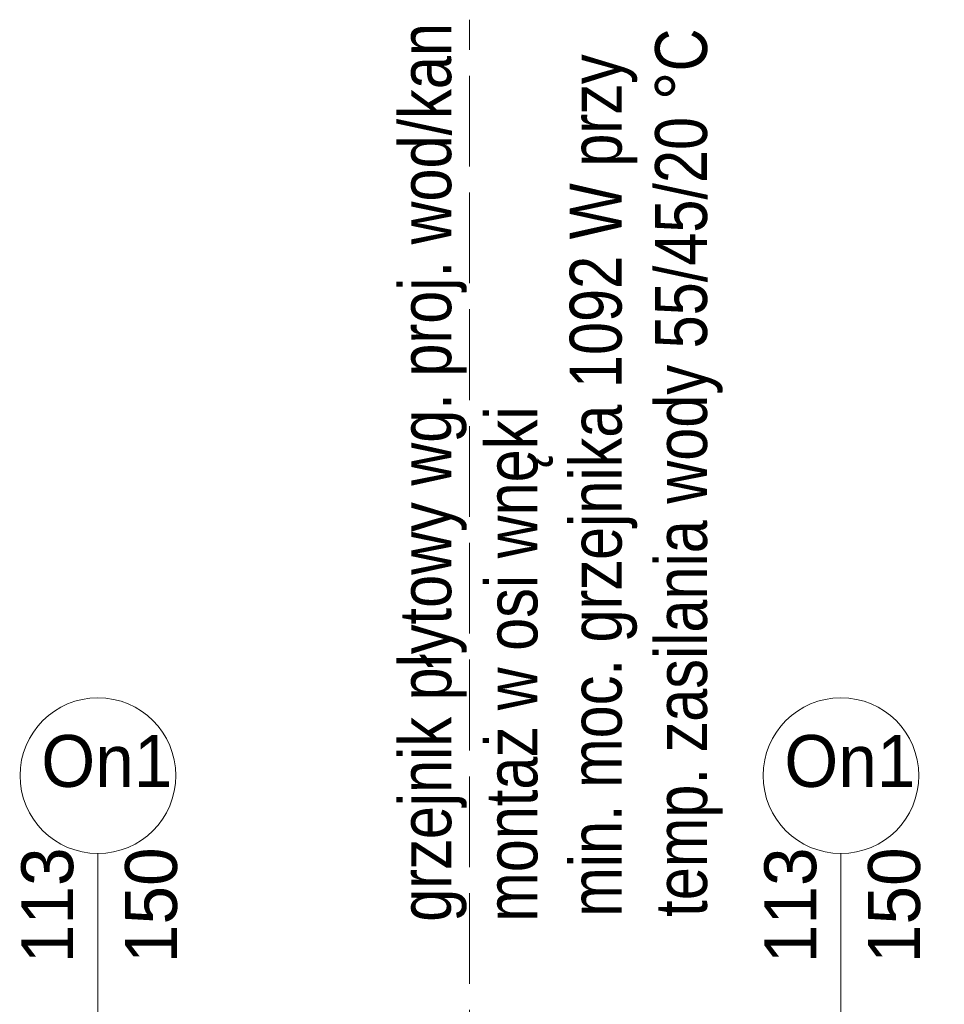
# Model space of a CAD drawing. Header units: millimetres. Extents: x 172139 to 266886, y 89395 to 138225.
# Tile 80 of 94: x 213791 to 215572, y 121735 to 123632. Entities that reach past the tile are written whole.
import ezdxf
from ezdxf.enums import TextEntityAlignment as Align

# ---------------------------------------------------------------- set-up
doc = ezdxf.new("R2010")
doc.units = ezdxf.units.MM
doc.header["$MEASUREMENT"] = 0
doc.linetypes.add('Krawędzie ukryte', pattern=[225, 175, -50])
doc.layers.add('KR_INW', color=7, linetype='Continuous')
doc.layers.add('Znaczniki okien ArchiCADa', color=7, linetype='Continuous')
for name, color, linetype, lineweight, true_color in [('PRZBUDOWA_W_KAN_OPIS_Nr_pióra__24', 7, 'Continuous', 15, 0x029e21), ('PRZBUDOWA_W_KAN_OPIS_Nr_pióra__4', 7, 'Continuous', 13, 0x029e21), ('Znaczniki okien ArchiCADa_Nr_pióra__20', 7, 'Continuous', 13, 0xb00000), ('Znaczniki okien ArchiCADa_Nr_pióra__44', 7, 'Continuous', 13, 0x029e21)]:
    doc.layers.add(name, color=color, linetype=linetype, lineweight=lineweight, true_color=true_color)
doc.layers.add('Znaczniki okien ArchiCADa_Nr_pióra__7', color=7, linetype='Continuous', lineweight=13)
doc.styles.add('GENERATED_STYLE_1', font='txt')

# ---------------------------------------------------------------- blocks, each defined once
blk = doc.blocks.new('Znacznik O 19')
at = {"layer": 'Znaczniki okien ArchiCADa_Nr_pióra__20', "linetype": 'Continuous'}
blk.add_line((0, 350), (0, -830), dxfattribs=at)
at = {"layer": 'Znaczniki okien ArchiCADa_Nr_pióra__44', "linetype": 'Continuous'}
for start, end in [(0, 180), (180, 0)]:
    blk.add_arc((0, 500), 150, start, end, dxfattribs=at)
at = {"layer": 'Znaczniki okien ArchiCADa_Nr_pióra__7', "style": 'GENERATED_STYLE_1'}
for tag, p in [('AC_MarkerText_2', (-17.6, 138.6)), ('AC_MarkerText_3', (182.4, 138.7))]:
    blk.add_attdef(tag, text='', height=100, rotation=90, dxfattribs=at).set_placement(p, align=Align.BOTTOM_LEFT)
for tag, p in [('AC_WIDO_ID', (-109.2, 448.3)), ('AC_MarkerText_4', (-144, -758))]:
    blk.add_attdef(tag, text='', height=100, dxfattribs=at).set_placement(p, align=Align.BOTTOM_LEFT)
blk = doc.blocks.new('Ściana_1', base_point=(179075.1, 121675.6))
at = {"layer": 'Znaczniki okien ArchiCADa', "color": 14, "lineweight": 13, "true_color": 0xb00000}
ref = blk.add_blockref('Znacznik O 19', (213941.2, 121675.6), dxfattribs=at)
ref.add_attrib('AC_MarkerText_2', '113', dxfattribs={"layer": 'Znaczniki okien ArchiCADa_Nr_pióra__7', "color": 7, "height": 100, "rotation": 90, "style": 'GENERATED_STYLE_1'}).set_placement((213923.5, 121814.2), align=Align.BOTTOM_LEFT)
ref.add_attrib('AC_MarkerText_3', '150', dxfattribs={"layer": 'Znaczniki okien ArchiCADa_Nr_pióra__7', "color": 7, "height": 100, "rotation": 90, "style": 'GENERATED_STYLE_1'}).set_placement((214123.5, 121814.3), align=Align.BOTTOM_LEFT)
ref.add_attrib('AC_MarkerText_4', 'hp 88', dxfattribs={"layer": 'Znaczniki okien ArchiCADa_Nr_pióra__7', "color": 7, "height": 100, "style": 'GENERATED_STYLE_1'}).set_placement((213797.2, 120917.6), align=Align.BOTTOM_LEFT)
ref.add_attrib('AC_WIDO_ID', 'On1', dxfattribs={"layer": 'Znaczniki okien ArchiCADa_Nr_pióra__7', "color": 7, "height": 100, "style": 'GENERATED_STYLE_1'}).set_placement((213832, 122123.9), align=Align.BOTTOM_LEFT)
ref = blk.add_blockref('Znacznik O 19', (215372.6, 121675.6), dxfattribs=at)
ref.add_attrib('AC_MarkerText_2', '113', dxfattribs={"layer": 'Znaczniki okien ArchiCADa_Nr_pióra__7', "color": 7, "height": 100, "rotation": 90, "style": 'GENERATED_STYLE_1'}).set_placement((215354.9, 121814.2), align=Align.BOTTOM_LEFT)
ref.add_attrib('AC_MarkerText_3', '150', dxfattribs={"layer": 'Znaczniki okien ArchiCADa_Nr_pióra__7', "color": 7, "height": 100, "rotation": 90, "style": 'GENERATED_STYLE_1'}).set_placement((215554.9, 121814.3), align=Align.BOTTOM_LEFT)
ref.add_attrib('AC_MarkerText_4', 'hp 88', dxfattribs={"layer": 'Znaczniki okien ArchiCADa_Nr_pióra__7', "color": 7, "height": 100, "style": 'GENERATED_STYLE_1'}).set_placement((215228.6, 120917.6), align=Align.BOTTOM_LEFT)
ref.add_attrib('AC_WIDO_ID', 'On1', dxfattribs={"layer": 'Znaczniki okien ArchiCADa_Nr_pióra__7', "color": 7, "height": 100, "style": 'GENERATED_STYLE_1'}).set_placement((215263.4, 122123.9), align=Align.BOTTOM_LEFT)

msp = doc.modelspace()

# ---------------------------------------------------------------- linework, layer by layer
at = {"layer": 'PRZBUDOWA_W_KAN_OPIS_Nr_pióra__24', "linetype": 'Krawędzie ukryte'}
msp.add_line((214656.9, 120874.2), (214656.9, 123632.2), dxfattribs=at)

# ---------------------------------------------------------------- block references
at = {"layer": 'KR_INW'}
msp.add_blockref('Ściana_1', (179075.1, 121675.6), dxfattribs=at)

# ---------------------------------------------------------------- texts
at = {"layer": 'PRZBUDOWA_W_KAN_OPIS_Nr_pióra__4', "linetype": 'Continuous', "char_height": 100, "attachment_point": 1, "rotation": 90, "style": 'GENERATED_STYLE_1'}
for s, insert, width, line_spacing_factor in [('\\A1;{\\fArial Narrow|b0|i0|c238|p34;min. moc. grzejnika 1092 W przy temp. zasilania wody 55/45/20 °C }', (214850.1, 121903.7), 1968.896, 0.986587), ('\\A1;{\\fArial Narrow|b0|i0|c238|p34;grzejnik płytowy wg. proj. wod/kan\\P\\fArial Narrow|b0|i0|c238|p34;montaż w osi wnęki}', (214521.7, 121894), 2074.538, 0.996244)]:
    msp.add_mtext(s, dxfattribs=dict(at, insert=insert, width=width, line_spacing_factor=line_spacing_factor))

doc.saveas('drawing.dxf')
